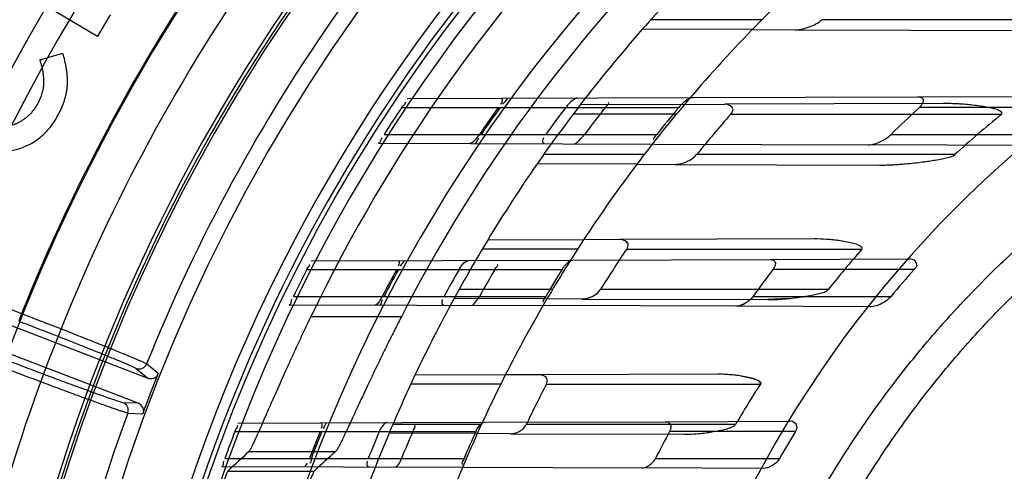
# Model space of a CAD drawing. Header units: millimetres. Extents: x 0 to 297, y 0 to 210.
# Tile 83 of 256: x 144.408 to 144.663, y 93.339 to 93.456. Entities that reach past the tile are written whole.
import ezdxf

# ---------------------------------------------------------------- set-up
doc = ezdxf.new("R2010")
doc.units = ezdxf.units.MM
doc.header["$LTSCALE"] = 16.335
doc.layers.get('0').update_dxf_attribs({"linetype": 'CONTINUOUS'})
for name, color, linetype in [('01_GLOBAL', 7, 'CONTINUOUS'), ('INTFCLR_144815', 7, 'CONTINUOUS'), ('INTFCLR_72935', 7, 'CONTINUOUS')]:
    doc.layers.add(name, color=color, linetype=linetype)

msp = doc.modelspace()

# ---------------------------------------------------------------- linework, layer by layer
at = {"color": 7, "linetype": 'Continuous'}
msp.add_circle((145.8748034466, 92.1344639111), 2.66, dxfattribs=at)
at = {"color": 9, "linetype": 'Continuous'}
msp.add_arc((145.8748034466, 92.1344639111), 2.6259090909, 92.9674534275, 177.0325465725, dxfattribs=at)
at = {"layer": '01_GLOBAL', "color": 7, "linetype": 'Continuous'}
msp.add_circle((145.8748034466, 92.1344639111), 2.695, dxfattribs=at)
at = {"layer": 'INTFCLR_144815', "color": 6, "linetype": 'Continuous'}
for p, q in [((144.4050371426, 93.4654651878), (144.4282304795, 93.4516346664)), ((144.4315228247, 93.4571508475), (144.4282304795, 93.4516346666)), ((144.413313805, 93.4454863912), (144.4192707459, 93.4472160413)), ((144.3519106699, 93.397295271), (144.4413618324, 93.3629581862)), ((144.4388532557, 93.3564231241), (144.3493926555, 93.3907638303)), ((144.443723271, 93.36356707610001), (144.4440008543, 93.3641932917)), ((144.4402007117, 93.3543905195), (144.4399879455, 93.3537394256))]:
    msp.add_line(p, q, dxfattribs=at)
at = {"layer": 'INTFCLR_144815', "color": 9, "linetype": 'Continuous'}
for p, q in [((144.3875159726, 93.3878013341), (144.4085945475, 93.37971002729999)), ((144.4085945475, 93.37971002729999), (144.4078420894, 93.377749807)), ((144.507040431, 93.3788733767), (144.4835950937, 93.3788733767)), ((144.4383155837, 93.36546919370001), (144.4413618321, 93.3629581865)), ((144.4440008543, 93.3641932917), (144.4410142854, 93.36664835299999)), ((144.4388532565, 93.35642312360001), (144.434909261, 93.3565954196)), ((144.4361257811, 93.3539133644), (144.4399879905, 93.3537394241)), ((144.4675250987, 93.3439213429), (144.490015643, 93.3439213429)), ((144.4620920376, 93.3388440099), (144.484446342, 93.3388440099))]:
    msp.add_line(p, q, dxfattribs=at)
at = {"layer": 'INTFCLR_144815', "color": 6, "linetype": 'Continuous'}
for radius in [0.4466793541, 0.4256665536]:
    msp.add_circle((144.8596077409, 93.1986596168), radius, dxfattribs=at)
for centre, radius, start, end in [((144.8596077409, 93.1986596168), 0.6157754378, 313.9937911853, 154.5150993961), ((144.8596077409, 93.1986596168), 0.5947754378, 312.9543589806, 154.5144414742), ((144.8596077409, 93.1986596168), 0.5903864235, 71.6563998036, 156.0440844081), ((144.8596077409, 93.1986596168), 0.5808960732, 70.9981667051, 162.0018332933), ((144.8596077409, 93.1986596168), 0.5751005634, 108.7136429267, 257.7559644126), ((144.8596077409, 93.1986596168), 0.4627266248, 45.0000000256, 314.9999999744), ((144.8596077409, 93.1986596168), 0.4618985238, 44.999999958, 315.000000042), ((144.8596077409, 93.1986596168), 0.461229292, 44.99999997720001, 315.0000000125), ((144.8596077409, 93.1986596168), 0.4169682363, 115.6072723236, 154.3927276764), ((144.8596077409, 93.1986596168), 0.3959554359, 117.0737153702, 152.9262846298), ((144.8596077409, 93.1986596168), 0.427, 126.3221328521, 169.3673701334), ((144.8599207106, 93.19801182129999), 0.54782, 144.5520789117, 158.3604875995), ((144.4390649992, 93.3674315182), 0.002100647, 249.0980467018, 338.1112070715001), ((144.8596077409, 93.1986596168), 0.4473594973, 158.2829108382, 159.7170891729), ((144.4341531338, 93.35463567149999), 0.002100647, 339.8892237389, 68.90195353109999)]:
    msp.add_arc(centre, radius, start, end, dxfattribs=at)
at = {"layer": 'INTFCLR_144815', "color": 9, "linetype": 'Continuous'}
for centre, radius, start, end in [((144.8596077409, 93.1986596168), 0.6114469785, 71.617857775, 156.0236179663), ((144.8596077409, 93.1986596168), 0.6044472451, 71.6178577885, 156.0236179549), ((144.8596077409, 93.1986596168), 0.5785048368, 70.768222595, 162.2317774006), ((144.8596077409, 93.1986596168), 0.5712784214, 125.9035433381, 247.5002459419), ((144.8596076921, 93.1986596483), 0.5153551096, 125.9035433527, 247.5002459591), ((144.859607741, 93.1986596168), 0.5715914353, 137.7076787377, 162.2317774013), ((144.8596077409, 93.1986596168), 0.4856448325, 128.484146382, 209.9999999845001), ((144.8596077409, 93.1986596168), 0.4297215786, 128.4841463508, 246.0405071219), ((144.8596077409, 93.1986596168), 0.4750435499, 138.4596802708, 165.5403197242), ((144.8599207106, 93.19801182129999), 0.544055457, 144.6884762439, 158.2234804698), ((144.8599207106, 93.19801182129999), 0.5091034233, 144.7941622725, 158.1121101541), ((144.8596077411, 93.1986596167), 0.4859960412, 144.8720266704, 158.1279733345), ((144.8596077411, 93.1986596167), 0.4510440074, 144.86643825, 158.1335617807), ((144.859607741, 93.1986596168), 0.485996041, 159.8720266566, 203.1279733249), ((144.8596077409, 93.1986596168), 0.4510440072, 159.8664381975, 203.1335617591)]:
    msp.add_arc(centre, radius, start, end, dxfattribs=at)
at = {"layer": 'INTFCLR_144815', "color": 6, "linetype": 'Continuous'}
for centre, major_axis, ratio, start_param, end_param in [((144.8596077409, 92.58157287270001), (0, 0.9261006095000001), 0.7456587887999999, 0.6038052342, 0.6133947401), ((144.8596077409, 92.6067549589), (0, 0.8883082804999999), 0.7456587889, 0.5919499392, 0.6021168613)]:
    msp.add_ellipse(centre, major_axis=major_axis, ratio=ratio, start_param=start_param, end_param=end_param, dxfattribs=at)
for points, knots in [([(144.4182289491, 93.4314622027), (144.4183853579, 93.43177025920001), (144.4186938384, 93.43237783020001), (144.4191026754, 93.43330249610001), (144.4194528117, 93.4342229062), (144.4197657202, 93.43513403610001), (144.4200181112, 93.43604189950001), (144.4202203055, 93.43694448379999), (144.420365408, 93.43784132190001), (144.4204693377, 93.4387390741), (144.4205173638, 93.4396580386), (144.4205003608, 93.4406124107), (144.4204326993, 93.4416108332), (144.4203117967, 93.4426492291), (144.4201369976, 93.44373240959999), (144.4199010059, 93.4448565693), (144.419615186, 93.446026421), (144.4193871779, 93.446813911), (144.419270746, 93.4472160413)], [0, 0, 0, 0, 0.0637019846, 0.1256376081, 0.1863199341, 0.2452540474, 0.3032195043, 0.3599880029, 0.4157305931, 0.4706724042, 0.5265734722, 0.5852798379, 0.6465810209, 0.7110429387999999, 0.7779886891, 0.8488342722, 0.9228075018, 1, 1, 1, 1]), ([(144.4133138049, 93.4454863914), (144.4134016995, 93.4451862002), (144.4135730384, 93.44460101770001), (144.4138057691, 93.4437392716), (144.4139812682, 93.4429085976), (144.4141347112, 93.44211735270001), (144.4142296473, 93.4413606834), (144.4143042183, 93.44064399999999), (144.4143194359, 93.43996137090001), (144.4143079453, 93.439100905), (144.4141725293, 93.4380492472), (144.4138966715, 93.43680270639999), (144.4134644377, 93.43556267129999), (144.4130771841, 93.4347665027), (144.4128797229, 93.434360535)], [0, 0, 0, 0, 0.08180034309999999, 0.1594588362, 0.2333335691, 0.3037802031, 0.3701372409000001, 0.4326959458, 0.4920982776, 0.5485763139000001, 0.6576061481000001, 0.7686073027, 0.8820124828, 1, 1, 1, 1]), ([(144.4128797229, 93.434360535), (144.4126193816, 93.43390139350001), (144.4121068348, 93.4329974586), (144.4111534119, 93.4317825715), (144.410076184, 93.4307140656), (144.4090710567, 93.4299581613), (144.4082218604, 93.4294347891), (144.4075681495, 93.4290911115), (144.406901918, 93.4287959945), (144.4062194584, 93.4285579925), (144.4055264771, 93.428360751), (144.4048208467, 93.4282163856), (144.4041007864, 93.4281127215), (144.4031235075, 93.4280528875), (144.4018831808, 93.42810407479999), (144.4003965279, 93.42836778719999), (144.3993057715, 93.428713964), (144.3987143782, 93.428959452), (144.3985981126, 93.42900950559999)], [0, 0, 0, 0, 0.0938605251, 0.1847879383, 0.2739026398, 0.3633094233, 0.4079653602, 0.4513963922, 0.4946934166, 0.5375602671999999, 0.5799666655, 0.6228701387, 0.6656893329, 0.7093709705, 0.7970267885, 0.8859633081, 0.9774572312, 1, 1, 1, 1]), ([(144.3958092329, 93.42334137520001), (144.3959491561, 93.4232776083), (144.3966386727, 93.4229713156), (144.3978966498, 93.4225037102), (144.3995950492, 93.4220566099), (144.4012898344, 93.4217751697), (144.4029778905, 93.4216839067), (144.4046635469, 93.4217623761), (144.4063415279, 93.4220265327), (144.4080017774, 93.422459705), (144.4096083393, 93.42305690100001), (144.4111366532, 93.4238077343), (144.4125646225, 93.42471578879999), (144.4139001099, 93.4257677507), (144.415134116, 93.42697286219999), (144.4162733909, 93.42832396), (144.4173213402, 93.4298235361), (144.4179224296, 93.4309087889), (144.4182289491, 93.4314622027)], [0, 0, 0, 0, 0.0174242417, 0.08549509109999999, 0.1517474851, 0.2161399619, 0.2797947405, 0.3429196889, 0.4069838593, 0.4718884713, 0.5370073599, 0.6008482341, 0.6644500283, 0.728379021, 0.7931222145, 0.8595165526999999, 0.92836187, 1, 1, 1, 1]), ([(144.4085945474, 93.37971002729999), (144.4095194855, 93.3793540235), (144.4113695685, 93.3786402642), (144.4141342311, 93.37756921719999), (144.4168702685, 93.3765048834), (144.4195378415, 93.3754627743), (144.4221078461, 93.37445380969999), (144.4245634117, 93.3734848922), (144.4268998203, 93.37255817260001), (144.4291050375, 93.3716784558), (144.4311557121, 93.3708549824), (144.4330371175, 93.3700934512), (144.4347390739, 93.36939850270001), (144.4362557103, 93.36877223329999), (144.4375747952, 93.36822112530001), (144.4386826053, 93.3677466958), (144.4395777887, 93.3673613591), (144.4403268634, 93.3670036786), (144.4408086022, 93.36681148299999), (144.4410142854, 93.36664835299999)], [0, 0, 0, 0, 0.085049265, 0.17016907, 0.2544288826, 0.3369797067, 0.4159327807, 0.4913591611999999, 0.5635131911, 0.6316257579, 0.6951004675, 0.7531483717, 0.8058019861, 0.8528569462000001, 0.8939622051, 0.9284633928, 0.9563192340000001, 0.9774719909, 1, 1, 1, 1]), ([(144.4675250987, 93.3439213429), (144.4677327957, 93.34411346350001), (144.4679734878, 93.34461050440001), (144.4683785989, 93.3453611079), (144.4687953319, 93.3462361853), (144.4692934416, 93.3473027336), (144.4698669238, 93.34856958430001), (144.4705162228, 93.35002523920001), (144.471233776, 93.351650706), (144.4720203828, 93.353441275), (144.4728845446, 93.3554109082), (144.4738209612, 93.357540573), (144.4748316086, 93.3598271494), (144.4759074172, 93.3622447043), (144.4770559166, 93.3648044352), (144.4782694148, 93.3674816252), (144.4795425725, 93.37025846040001), (144.4808582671, 93.3730946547), (144.4822124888, 93.37597477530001), (144.4831285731, 93.3778999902), (144.4835950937, 93.3788733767)], [0, 0, 0, 0, 0.0220565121, 0.0416851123, 0.06700290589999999, 0.09741728, 0.13352119, 0.1753857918, 0.2216826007, 0.2720342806, 0.3278515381, 0.3893596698, 0.4533993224, 0.5227438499, 0.5956453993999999, 0.6721162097, 0.7518909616, 0.8337900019, 0.9158514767, 1, 1, 1, 1]), ([(144.507040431, 93.3788733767), (144.5065118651, 93.37783929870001), (144.5054664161, 93.37577864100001), (144.5039336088, 93.3727122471), (144.5024508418, 93.36970288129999), (144.5010334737, 93.36678703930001), (144.4996852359, 93.36397832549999), (144.4984175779, 93.3613080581), (144.497230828, 93.3587845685), (144.4961314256, 93.35643012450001), (144.4951196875, 93.3542532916), (144.4941977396, 93.3522668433), (144.4933665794, 93.3504804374), (144.4926245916, 93.3488980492), (144.4919740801, 93.3475279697), (144.4914107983, 93.3463748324), (144.4909442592, 93.345436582), (144.4904989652, 93.3446441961), (144.490237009, 93.34412095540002), (144.490015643, 93.3439213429)], [0, 0, 0, 0, 0.0895851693, 0.1782446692, 0.2644460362, 0.3483747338, 0.4283368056, 0.5047777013, 0.5763909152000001, 0.6434496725, 0.7052237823, 0.7615617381, 0.8123844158, 0.8572091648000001, 0.8963887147, 0.9293516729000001, 0.9562827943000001, 0.9770066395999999, 1, 1, 1, 1]), ([(144.4361257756, 93.3539133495), (144.4358516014, 93.35393038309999), (144.435337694, 93.3541222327), (144.4344956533, 93.35437199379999), (144.4335226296, 93.3547032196), (144.4323367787, 93.3551086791), (144.4309479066, 93.3555969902), (144.4293626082, 93.3561614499), (144.4275908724, 93.3567999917), (144.4256517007, 93.3575054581), (144.4235618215, 93.35827210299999), (144.4213342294, 93.3590947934), (144.4189784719, 93.3599699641), (144.4165132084, 93.3608907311), (144.4139651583, 93.3618473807), (144.4113552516, 93.3628320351), (144.4087025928, 93.36383699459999), (144.4060093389, 93.36486145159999), (144.4042037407, 93.3655511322), (144.4032932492, 93.36589967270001)], [0, 0, 0, 0, 0.023573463, 0.046176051, 0.07570244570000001, 0.1116427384, 0.1537714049, 0.2020217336, 0.2560558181, 0.3153827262, 0.37910088, 0.4470834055, 0.5191622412, 0.5947582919, 0.6729127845, 0.7527245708, 0.8341351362, 0.9163375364, 1, 1, 1, 1]), ([(144.4413618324, 93.3629581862), (144.4416645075, 93.3628419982), (144.4425373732, 93.3627152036), (144.4433844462, 93.3631636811), (144.4437232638, 93.36356708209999)], [0, 0, 0, 0, 0.380965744, 1, 1, 1, 1]), ([(144.4402007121, 93.35439051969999), (144.4402118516, 93.35471388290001), (144.4400466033, 93.35558041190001), (144.4393456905, 93.3562340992), (144.4388532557, 93.3564231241)], [0, 0, 0, 0, 0.3801954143, 1, 1, 1, 1]), ([(144.4620920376, 93.3388440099), (144.4619101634, 93.3386723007), (144.4617197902, 93.3380645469), (144.4612596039, 93.33708761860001), (144.46085973, 93.33601224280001), (144.4604685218, 93.33498176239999), (144.4601435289, 93.33409684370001), (144.4598201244, 93.3331953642), (144.4595119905, 93.33231781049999), (144.4592058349, 93.3314346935), (144.4588807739, 93.33047725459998), (144.4585343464, 93.32943690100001), (144.4582982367, 93.3287144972), (144.458183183, 93.3283583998)], [0, 0, 0, 0, 0.0669943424, 0.1616307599, 0.293674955, 0.3724034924, 0.4571968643, 0.5460884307, 0.6289480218, 0.7063060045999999, 0.7964374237, 0.8997666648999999, 1, 1, 1, 1]), ([(144.484446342, 93.3388440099), (144.4842561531, 93.338668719), (144.4840483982, 93.3380412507), (144.483668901, 93.3372775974), (144.4833348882, 93.33645601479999), (144.483023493, 93.335693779), (144.4826854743, 93.3348363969), (144.4823219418, 93.3338947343), (144.4819390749, 93.332879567), (144.4815416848, 93.33180273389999), (144.4811362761, 93.3306799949), (144.4807288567, 93.3295270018), (144.4804600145, 93.3287494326), (144.4803262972, 93.3283583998)], [0, 0, 0, 0, 0.0688129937, 0.1667265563, 0.2306250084, 0.3039041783, 0.3860176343, 0.4757390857, 0.572474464, 0.6746619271, 0.7811147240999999, 0.8900515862, 1, 1, 1, 1])]:
    msp.add_open_spline(points, degree=3, knots=knots, dxfattribs=at)
at = {"layer": 'INTFCLR_144815', "color": 9, "linetype": 'Continuous'}
for points, knots in [([(144.4078420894, 93.377749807), (144.4087044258, 93.37741878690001), (144.4104229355, 93.3767576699), (144.4129847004, 93.3757677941), (144.4155094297, 93.3747878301), (144.4179782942, 93.373825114), (144.4203728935, 93.3728868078), (144.4226761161, 93.371979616), (144.4248720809, 93.3711098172), (144.4269456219, 93.37028340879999), (144.428881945, 93.36950633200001), (144.4306670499, 93.36878414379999), (144.4322881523, 93.3681222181), (144.4337337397, 93.36752481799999), (144.4349945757, 93.366997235), (144.4360592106, 93.3665401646), (144.4369269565, 93.3661659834), (144.4376521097, 93.36581670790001), (144.4381205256, 93.36563000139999), (144.4383155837, 93.36546919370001)], [0, 0, 0, 0, 0.0843226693, 0.1680898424, 0.2507128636, 0.3315559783, 0.4099994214, 0.48549681, 0.55753727, 0.6256198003, 0.6892684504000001, 0.7480054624, 0.8014118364, 0.8491164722, 0.8908026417, 0.9261630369, 0.9549373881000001, 0.9769222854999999, 1, 1, 1, 1]), ([(144.434909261, 93.3565954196), (144.4346561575, 93.3566064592), (144.4341821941, 93.356781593), (144.4334083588, 93.3570076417), (144.4325123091, 93.35731052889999), (144.4314147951, 93.3576834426), (144.4301243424, 93.35813521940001), (144.42864972, 93.35865878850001), (144.4270013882, 93.35925188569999), (144.4251909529, 93.3599099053), (144.4232316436, 93.360628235), (144.4211375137, 93.3614016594), (144.4189232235, 93.3622248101), (144.4166038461, 93.3630920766), (144.4141958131, 93.3639973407), (144.4117172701, 93.36493377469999), (144.4091872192, 93.36589418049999), (144.4066241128, 93.3668715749), (144.4049069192, 93.3675293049), (144.4040457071, 93.36785989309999)], [0, 0, 0, 0, 0.0231275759, 0.0451535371, 0.0739556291, 0.1093267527, 0.1510233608, 0.198750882, 0.2521830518, 0.3109402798, 0.3746024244, 0.4426883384, 0.5147332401, 0.5902585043, 0.6687402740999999, 0.7495811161, 0.8321331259, 0.9157872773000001, 1, 1, 1, 1])]:
    msp.add_open_spline(points, degree=3, knots=knots, dxfattribs=at)
at = {"layer": 'INTFCLR_72935', "color": 9, "linetype": 'Continuous'}
for p, q in [((144.6005507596, 93.4559096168), (144.5717099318, 93.4559096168)), ((144.6976929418, 93.4559096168), (144.616072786, 93.4559096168)), ((144.5980073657, 93.45332277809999), (144.5695065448, 93.4534222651)), ((144.6090843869, 93.4532841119), (144.6705863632, 93.4530694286)), ((144.5086098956, 93.4354343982), (144.582616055, 93.4356927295)), ((144.6408286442, 93.4358959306), (144.685113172, 93.4360505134)), ((144.5071230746, 93.4331596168), (144.5789454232, 93.4331596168)), ((144.5804420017, 93.4339351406), (144.5534174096, 93.4338408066)), ((144.6475024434, 93.4341692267), (144.5908627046, 93.4339715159)), ((144.6857743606, 93.4331596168), (144.6413268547, 93.4331596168)), ((144.5783329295, 93.4314096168), (144.551565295, 93.4314096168)), ((144.5924326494, 93.4314096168), (144.6626956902, 93.4314096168)), ((144.502564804, 93.4261596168), (144.5732536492, 93.4261596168)), ((144.6340092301, 93.4261596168), (144.6766605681, 93.4261596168)), ((144.5011058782, 93.4239110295), (144.5727567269, 93.4236609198)), ((144.669007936, 93.4233249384), (144.6280766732, 93.423467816)), ((144.5699648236, 93.4209096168), (144.5439059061, 93.4209096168)), ((144.6504827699, 93.4209096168), (144.5835905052, 93.4209096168)), ((144.5680768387, 93.4184272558), (144.5422353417, 93.41851746)), ((144.5779821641, 93.4183926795), (144.6310204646, 93.4182075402)), ((144.5542974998, 93.3988438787), (144.5294203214, 93.39875704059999)), ((144.6140550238, 93.3990524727), (144.5637892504, 93.39887701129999)), ((144.5527152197, 93.3964096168), (144.5280091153, 93.3964096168)), ((144.565451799, 93.3964096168), (144.6264432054, 93.3964096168)), ((144.4836309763, 93.393347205), (144.5515274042, 93.3935842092)), ((144.602546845, 93.39376230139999), (144.638953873, 93.39388938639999)), ((144.4825392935, 93.3911596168), (144.5486899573, 93.3911596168)), ((144.6399703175, 93.3911596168), (144.6033776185, 93.3911596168)), ((144.5461982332, 93.3859096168), (144.5219686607, 93.3859096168)), ((144.6176807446, 93.3859096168), (144.5586262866, 93.3859096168)), ((144.4790466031, 93.3841596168), (144.5444713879, 93.3841596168)), ((144.544776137, 93.38350859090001), (144.5206940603, 93.3835926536)), ((144.5539310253, 93.3834766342), (144.6020070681, 93.38330881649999)), ((144.5982463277, 93.3841596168), (144.6340015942, 93.3841596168)), ((144.4779651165, 93.3819918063), (144.5443565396, 93.3817600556)), ((144.628556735, 93.3814661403), (144.5937455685, 93.3815876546)), ((144.5339919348, 93.36377299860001), (144.5105701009, 93.36369124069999)), ((144.5891870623, 93.3639656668), (144.5428698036, 93.36380398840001)), ((144.5328042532, 93.3614096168), (144.5095004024, 93.3614096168)), ((144.5446395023, 93.3614096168), (144.6001102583, 93.3614096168)), ((144.4646792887, 93.3512810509), (144.5286279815, 93.35150427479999)), ((144.5277824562, 93.35090961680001), (144.5048082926, 93.35090961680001)), ((144.5936549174, 93.35090961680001), (144.5394085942, 93.35090961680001)), ((144.5754706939, 93.3516677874), (144.6079002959, 93.35178098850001)), ((144.4638963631, 93.34915961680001), (144.5263665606, 93.34915961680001)), ((144.5267196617, 93.3485716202), (144.5038477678, 93.3486514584)), ((144.5353685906, 93.34854142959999), (144.5802588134, 93.3483847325)), ((144.6091959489, 93.34915961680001), (144.5765677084, 93.34915961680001)), ((144.4605215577, 93.3400526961), (144.5234839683, 93.3398329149)), ((144.4613043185, 93.3421596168), (144.5232982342, 93.3421596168)), ((144.572943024, 93.3421596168), (144.605104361, 93.3421596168)), ((144.6008625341, 93.3395628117), (144.5693309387, 93.33967287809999))]:
    msp.add_line(p, q, dxfattribs=at)
at = {"layer": 'INTFCLR_72935', "color": 6, "linetype": 'Continuous'}
for p, q in [((144.5980073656, 93.45332277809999), (144.6090843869, 93.4532841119)), ((144.5085794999, 93.43543429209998), (144.5086098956, 93.4354343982)), ((144.582616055, 93.4356927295), (144.6408286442, 93.4358959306)), ((144.5804420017, 93.4339351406), (144.5908627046, 93.4339715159)), ((144.5727567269, 93.4236609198), (144.6280766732, 93.423467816)), ((144.5680768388, 93.4184272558), (144.5779821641, 93.4183926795)), ((144.5637892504, 93.39887701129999), (144.5542974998, 93.3988438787)), ((144.5515274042, 93.3935842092), (144.602546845, 93.39376230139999)), ((144.5539310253, 93.3834766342), (144.5447761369, 93.38350859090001)), ((144.5937455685, 93.3815876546), (144.5443565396, 93.3817600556)), ((144.5428698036, 93.36380398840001), (144.5339919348, 93.36377299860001)), ((144.5286279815, 93.35150427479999), (144.5754706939, 93.3516677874)), ((144.5353685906, 93.34854142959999), (144.5267196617, 93.3485716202)), ((144.5234839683, 93.3398329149), (144.5693309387, 93.33967287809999))]:
    msp.add_line(p, q, dxfattribs=at)
at = {"layer": 'INTFCLR_72935', "color": 7, "linetype": 'Continuous'}
for p, q in [((144.5219968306, 93.3911596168), (144.5226048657, 93.39206452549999)), ((144.5982463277, 93.3841596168), (144.5971508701, 93.38301431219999)), ((144.6072794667, 93.3835875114), (144.6020070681, 93.38330881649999)), ((144.5960654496, 93.3822824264), (144.5946699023, 93.3817147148))]:
    msp.add_line(p, q, dxfattribs=at)
msp.add_lwpolyline([(144.5539310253, 93.3834766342), (144.5540539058, 93.3834781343), (144.5541800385, 93.3834835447), (144.5543094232, 93.38349295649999), (144.5544419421, 93.3835064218), (144.5545777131, 93.3835240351), (144.5547170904, 93.38354601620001), (144.5548601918, 93.38357256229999), (144.5550068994, 93.3836037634), (144.5551572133, 93.38363974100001)], dxfattribs=at)
at = {"layer": 'INTFCLR_72935', "color": 6, "linetype": 'Continuous'}
for centre, radius, start, end in [((144.8596077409, 93.1986596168), 0.4224162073, 90, 270.0000000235), ((144.8596077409, 93.1986596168), 0.4014439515, 90, 270.0000000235), ((144.8596077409, 93.1986596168), 0.3860864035, 135.5673519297, 138.7108679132), ((144.8596077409, 93.1986596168), 0.3650864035, 132.8288179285, 135.7698571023), ((144.8595748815, 93.1986653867), 0.4233318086, 146.3632709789, 147.4938671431), ((144.859141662, 93.19866643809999), 0.4023445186, 144.3510878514, 145.568617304), ((144.8595739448, 93.19866627), 0.4023265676, 144.3492248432, 145.5668357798), ((144.8596077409, 93.1986596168), 0.3860864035, 142.4725577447, 145.2879487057), ((144.8601840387, 93.1986670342), 0.3891322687, 142.9433906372, 144.224199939), ((144.8591406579, 93.1986675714), 0.3801814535, 141.9179137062, 143.2462138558), ((144.8596077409, 93.1986596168), 0.3650864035, 139.8764540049, 142.9895536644), ((144.8601828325, 93.1986684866), 0.3661701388, 140.179208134, 141.5909425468), ((144.8586276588, 93.19867397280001), 0.3196922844, 132.8216603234, 134.636638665), ((144.8581263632, 93.1986935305), 0.3531995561, 138.7854969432, 141.0124388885), ((144.8501721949, 93.2009966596), 0.2970481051, 129.1336756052, 132.2406565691), ((144.8596077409, 93.1986596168), 0.3860864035, 148.7836486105, 151.3802865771), ((144.8596077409, 93.1986596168), 0.3650864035, 146.7481499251, 149.581270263), ((144.8581362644, 93.19868197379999), 0.3532144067, 145.9583812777, 147.989952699), ((144.8513832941, 93.1997864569), 0.2987619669, 138.8428562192, 141.4658165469), ((144.8595758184, 93.1986637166), 0.4233334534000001, 152.9534276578, 154.0122375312), ((144.859142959, 93.19866426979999), 0.4023467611, 151.4169919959, 152.5461806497), ((144.8595751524, 93.1986641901), 0.4023286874, 151.4155767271, 152.5448306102), ((144.8601853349, 93.1986646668), 0.3891346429, 150.3517171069, 151.5308322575), ((144.8591421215, 93.19866492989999), 0.3801841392, 149.5810094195, 150.7968608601), ((144.8601843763, 93.1986654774), 0.3661731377, 148.2851874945, 149.5640429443), ((144.8586301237, 93.1986682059), 0.3196979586, 142.9792673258, 144.5348049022), ((144.8586280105, 93.19867103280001), 0.2913126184, 138.6419146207, 140.4513055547), ((144.8596077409, 93.1986596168), 0.3860864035, 154.6943264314, 157.139241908), ((144.8596077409, 93.1986596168), 0.3650864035, 153.1113287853, 155.7561731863), ((144.8581445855, 93.1986741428), 0.3532255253, 152.566895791, 154.4698103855), ((144.8521954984, 93.19919471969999), 0.2997676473, 147.2390332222, 149.5950478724), ((144.8595767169, 93.1986624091), 0.4233347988, 159.1756644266, 160.1859514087), ((144.8591439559, 93.1986627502), 0.4023483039, 158.0346236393, 159.1054969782), ((144.8595761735, 93.1986626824), 0.4023302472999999, 158.0335761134, 159.1045049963), ((144.8601865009, 93.1986629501), 0.3891364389, 157.2478700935, 158.3610402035), ((144.8591431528, 93.198663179), 0.3801858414, 156.6810239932, 157.8249472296), ((144.8601856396, 93.1986634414), 0.3661751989, 155.7326455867, 156.9285663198), ((144.8586318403, 93.1986649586), 0.3197011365, 151.9179532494, 153.3307160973), ((144.8586302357, 93.1986663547), 0.2913171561, 148.8958099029, 150.4905468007)]:
    msp.add_arc(centre, radius, start, end, dxfattribs=at)
at = {"layer": 'INTFCLR_72935', "color": 9, "linetype": 'Continuous'}
for radius, start, end in [(0.2950857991, 90.00000000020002, 157.5066823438), (0.3860864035, 138.7108679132, 142.4725577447), (0.3650864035, 135.7698571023, 139.8764540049), (0.3860864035, 145.2879487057, 148.7836486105), (0.3650864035, 142.9895536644, 146.7481499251), (0.3860864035, 151.3802865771, 154.6943264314), (0.3650864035, 149.581270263, 153.1113287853), (0.3860864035, 157.139241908, 160.3263098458), (0.3650864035, 155.7561731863, 159.1304001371)]:
    msp.add_arc((144.8596077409, 93.1986596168), radius, start, end, dxfattribs=at)
at = {"layer": 'INTFCLR_72935', "color": 7, "linetype": 'Continuous'}
msp.add_arc((144.6476505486, 93.3707231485), 0.063446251, 86.503523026, 90.133748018, dxfattribs=at)
at = {"layer": 'INTFCLR_72935', "color": 6, "linetype": 'Continuous'}
for points, knots in [([(144.5930666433, 93.2823867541), (144.5938884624, 93.2848939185), (144.5956060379, 93.2898843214), (144.5984016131, 93.2972905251), (144.6014140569, 93.30461115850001), (144.6046407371, 93.31183980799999), (144.6080788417, 93.3189701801), (144.6117254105, 93.325996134), (144.6155772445, 93.332911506), (144.6196310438, 93.33971037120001), (144.6238832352, 93.3463867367), (144.6283301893, 93.3529349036), (144.6329679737, 93.3593490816), (144.637792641, 93.3656238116), (144.642799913, 93.37175352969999), (144.6479855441, 93.3777330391), (144.6533449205, 93.3835570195), (144.6588735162, 93.3892205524), (144.664566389, 93.3947185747), (144.6704187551, 93.4000464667), (144.67642536, 93.40519944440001), (144.6825811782, 93.4101731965), (144.6888806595, 93.41496323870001), (144.6953185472, 93.4195655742), (144.7018890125, 93.4239760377), (144.7085865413, 93.4281909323), (144.7154050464, 93.432206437), (144.7223388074, 93.4360191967), (144.729381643, 93.4396258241), (144.7365275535, 93.4430232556), (144.7437702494, 93.44620851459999), (144.7511035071, 93.4491788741), (144.7585209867, 93.45193177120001), (144.7660162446, 93.4544648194), (144.773582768, 93.4567758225), (144.7812139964, 93.45886278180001), (144.7889033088, 93.460723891), (144.796644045, 93.4623575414), (144.8044294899, 93.4637623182), (144.8122528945, 93.4649370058), (144.820107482, 93.4658805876), (144.8279864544, 93.4665922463), (144.8358829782, 93.46707136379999), (144.8437902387, 93.4673175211), (144.85170128, 93.467330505), (144.856973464, 93.46718369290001), (144.8596077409, 93.4670714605)], [0, 0, 0, 0, 0.0227356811, 0.0454710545, 0.0682062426, 0.09094098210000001, 0.1136756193, 0.1364096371, 0.1591436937, 0.1818769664, 0.2046103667, 0.2273428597, 0.2500755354, 0.2728072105, 0.2955391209, 0.3182699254, 0.3410011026, 0.3637310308, 0.3864614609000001, 0.4091905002, 0.4319201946, 0.4546483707, 0.4773773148, 0.5001046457, 0.5228327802, 0.5455591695, 0.5682859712, 0.5910108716, 0.6137361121, 0.6364602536, 0.6591836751, 0.681906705, 0.7046293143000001, 0.7273515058, 0.750073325, 0.77279473, 0.7955158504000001, 0.8182366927, 0.8409573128, 0.8636777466, 0.886398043, 0.9091183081, 0.9318386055, 0.9545589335, 0.9772794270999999, 1, 1, 1, 1]), ([(144.8596077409, 92.93784735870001), (144.854407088, 92.9376339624), (144.8439902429, 92.9375192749), (144.828386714, 92.93828107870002), (144.8128285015, 92.9399799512), (144.7973228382, 92.9426222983), (144.781960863, 92.9462081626), (144.7670751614, 92.95064833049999), (144.7525170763, 92.9559426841), (144.7382922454, 92.9620864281), (144.724230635, 92.9691947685), (144.710626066, 92.97713779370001), (144.6975336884, 92.98588166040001), (144.6849968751, 92.9953943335), (144.673061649, 93.00564045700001), (144.6617667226, 93.0165851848), (144.6511557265, 93.0281842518), (144.6412646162, 93.0403978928), (144.6321346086, 93.0531717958), (144.6237919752, 93.0664646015), (144.616263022, 93.0802335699), (144.6095763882, 93.094425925), (144.6037584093, 93.10898142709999), (144.5988258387, 93.12385248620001), (144.5947929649, 93.1389932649), (144.5916739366, 93.1543517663), (144.5894810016, 93.16986959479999), (144.5882225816, 93.18548403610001), (144.5879021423, 93.20112971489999), (144.5885180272, 93.2167513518), (144.5900653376, 93.2322974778), (144.5925382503, 93.2477216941), (144.5959280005, 93.2629705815), (144.6002229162, 93.2779905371), (144.60540645, 93.2927235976), (144.6114576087, 93.3071119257), (144.6183513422, 93.3211019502), (144.6260640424, 93.3346504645), (144.6345645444, 93.3477047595), (144.6438211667, 93.3602195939), (144.653798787, 93.37215229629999), (144.664470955, 93.38347201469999), (144.6757913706, 93.3941288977), (144.6877258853, 93.4040932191), (144.7002256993, 93.4133253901), (144.7132490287, 93.4217941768), (144.7267436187, 93.4294681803), (144.7406478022, 93.43631589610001), (144.7546275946, 93.4421975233), (144.7682413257, 93.4470248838), (144.7808833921, 93.45076107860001), (144.7923287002, 93.4535543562), (144.8025232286, 93.4555915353), (144.812205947, 93.4571522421), (144.8222144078, 93.4583910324), (144.8333420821, 93.45931432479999), (144.8459498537, 93.4597887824), (144.8548566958, 93.4596668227), (144.8596077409, 93.4594718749)], [0, 0, 0, 0, 0.0185657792, 0.0371317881, 0.0556907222, 0.0743562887, 0.09320238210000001, 0.1119235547, 0.1297297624, 0.1484268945, 0.1671582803, 0.1858963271, 0.2045840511, 0.2232805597, 0.2419956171, 0.2606571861, 0.279345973, 0.2980347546, 0.3166822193, 0.3353169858, 0.3539795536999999, 0.37262367, 0.3912431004, 0.4098577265, 0.4284753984, 0.447098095, 0.4657246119, 0.4843422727, 0.5029402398, 0.5215093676, 0.5400730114, 0.5586323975, 0.5771953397, 0.5957586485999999, 0.6143210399, 0.632871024, 0.6514010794, 0.6699183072, 0.6884459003, 0.706933, 0.7254083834, 0.7438943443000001, 0.7623915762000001, 0.7808313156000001, 0.7993174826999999, 0.8177867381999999, 0.836209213, 0.8546573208, 0.8730372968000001, 0.8902751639, 0.9061519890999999, 0.920037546, 0.9322836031, 0.9432240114, 0.9550134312, 0.9682465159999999, 0.9830392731, 1, 1, 1, 1]), ([(144.6090843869, 93.4532841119), (144.6097871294, 93.4532816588), (144.6112334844, 93.4535029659), (144.6131901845, 93.45413609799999), (144.6148332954, 93.4549486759), (144.6157232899, 93.4555807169), (144.616072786, 93.4559096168)], [0, 0, 0, 0, 0.2777089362, 0.57219334, 0.8103471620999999, 1, 1, 1, 1]), ([(144.5528240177, 93.4355887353), (144.5523473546, 93.4355870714), (144.5511148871, 93.4347926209), (144.5501700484, 93.4338606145), (144.5496407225, 93.4331596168)], [0, 0, 0, 0, 0.3517663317, 1, 1, 1, 1]), ([(144.582616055, 93.4356927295), (144.5820425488, 93.4356907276), (144.5810779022, 93.4351121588), (144.57990341, 93.4342033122), (144.5792471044, 93.4335214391), (144.5789454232, 93.4331596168)], [0, 0, 0, 0, 0.3798405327, 0.6879921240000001, 1, 1, 1, 1]), ([(144.6408286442, 93.4358959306), (144.6413079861, 93.43589760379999), (144.6430652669, 93.4356438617), (144.6419356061, 93.43372375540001), (144.6413268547, 93.4331596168)], [0, 0, 0, 0, 0.3661068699, 1, 1, 1, 1]), ([(144.5924326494, 93.4314096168), (144.5927340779, 93.43175375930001), (144.5936578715, 93.43311220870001), (144.5917091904, 93.4339744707), (144.5908627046, 93.4339715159)], [0, 0, 0, 0, 0.350838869, 1, 1, 1, 1]), ([(144.5272863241, 93.4261596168), (144.5269728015, 93.4257022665), (144.5262568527, 93.4248954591), (144.5253892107, 93.4238262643), (144.5247956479, 93.42382833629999)], [0, 0, 0, 0, 0.4829841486, 1, 1, 1, 1]), ([(144.5517134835, 93.4237343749), (144.5523194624, 93.42373225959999), (144.5533238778, 93.42478939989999), (144.5541471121, 93.4256417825), (144.5545338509, 93.4261596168)], [0, 0, 0, 0, 0.4838977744, 1, 1, 1, 1]), ([(144.6280766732, 93.423467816), (144.6286253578, 93.4234659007), (144.6297170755, 93.4236769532), (144.6312546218, 93.42426500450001), (144.6327132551, 93.42507378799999), (144.633605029, 93.42576051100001), (144.6340092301, 93.4261596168)], [0, 0, 0, 0, 0.2480974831, 0.494923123, 0.7431543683, 1, 1, 1, 1]), ([(144.5779821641, 93.4183926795), (144.5785210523, 93.4183907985), (144.5795732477, 93.4185582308), (144.581028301, 93.4190656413), (144.5824069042, 93.41980076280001), (144.5832362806, 93.42047199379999), (144.5835905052, 93.4209096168)], [0, 0, 0, 0, 0.2567819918, 0.5014538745, 0.7317219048, 1, 1, 1, 1]), ([(144.565451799, 93.3964096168), (144.5657104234, 93.3967924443), (144.5662656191, 93.3982081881), (144.5645604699, 93.3988797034), (144.5637892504, 93.39887701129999)], [0, 0, 0, 0, 0.3746274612, 1, 1, 1, 1]), ([(144.5486899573, 93.3911596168), (144.5489548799, 93.39158831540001), (144.5497145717, 93.3925365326), (144.5507687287, 93.3935815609), (144.5515274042, 93.3935842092)], [0, 0, 0, 0, 0.3991275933, 1, 1, 1, 1]), ([(144.602546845, 93.39376230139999), (144.6030234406, 93.393763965), (144.6044958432, 93.3932896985), (144.6037981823, 93.3917173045), (144.6033776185, 93.3911596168)], [0, 0, 0, 0, 0.4055849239, 1, 1, 1, 1]), ([(144.6399703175, 93.3911596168), (144.6402932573, 93.39152646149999), (144.6413304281, 93.3926636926), (144.639711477, 93.3938920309), (144.638953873, 93.39388938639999)], [0, 0, 0, 0, 0.3921366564, 1, 1, 1, 1]), ([(144.5021073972, 93.3841596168), (144.5018860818, 93.3837336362), (144.5013552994, 93.3829688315), (144.5006661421, 93.38191256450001), (144.5001390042, 93.38191440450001)], [0, 0, 0, 0, 0.4766182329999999, 1, 1, 1, 1]), ([(144.5250825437, 93.3818273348), (144.5256148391, 93.3818254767), (144.5264114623, 93.38287168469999), (144.5270128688, 93.38367963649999), (144.5272811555, 93.3841596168)], [0, 0, 0, 0, 0.4918806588, 1, 1, 1, 1]), ([(144.6340015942, 93.3841596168), (144.6337108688, 93.3838075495), (144.6329206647, 93.38307523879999), (144.6315908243, 93.3822540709), (144.6300846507, 93.3816542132), (144.6290791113, 93.3814643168), (144.628556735, 93.3814661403)], [0, 0, 0, 0, 0.2201081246, 0.5149372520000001, 0.7481757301, 1, 1, 1, 1]), ([(144.5446395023, 93.3614096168), (144.5448596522, 93.3618337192), (144.5451054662, 93.36325786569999), (144.5435808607, 93.36380647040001), (144.5428698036, 93.36380398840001)], [0, 0, 0, 0, 0.4019160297, 1, 1, 1, 1]), ([(144.5033534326, 93.35141604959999), (144.5027959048, 93.3514141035), (144.5020020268, 93.35043795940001), (144.5015132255, 93.3495962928), (144.5013300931, 93.34915961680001)], [0, 0, 0, 0, 0.540739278, 1, 1, 1, 1]), ([(144.5263665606, 93.34915961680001), (144.5265703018, 93.3496115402), (144.5271261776, 93.3505088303), (144.528015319, 93.35150213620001), (144.5286279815, 93.35150427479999)], [0, 0, 0, 0, 0.4472482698, 1, 1, 1, 1]), ([(144.5353685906, 93.34854142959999), (144.5360057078, 93.34853920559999), (144.537586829, 93.3489580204), (144.5389899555, 93.3500331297), (144.5394085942, 93.35090961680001)], [0, 0, 0, 0, 0.396107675, 1, 1, 1, 1]), ([(144.5754706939, 93.3516677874), (144.5759363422, 93.3516694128), (144.5772287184, 93.35114642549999), (144.5768682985, 93.3497229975), (144.5765677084, 93.34915961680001)], [0, 0, 0, 0, 0.4217067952, 1, 1, 1, 1]), ([(144.5802588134, 93.3483847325), (144.5807228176, 93.34838311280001), (144.5819887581, 93.3484078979), (144.5838936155, 93.34853892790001), (144.5858496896, 93.34875808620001), (144.5876177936, 93.3490132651), (144.5891962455, 93.3492976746), (144.5907942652, 93.3496403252), (144.5922151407, 93.3500788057), (144.5933810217, 93.35044286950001), (144.5936549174, 93.35090961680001)], [0, 0, 0, 0, 0.1010298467, 0.2756088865, 0.4154810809, 0.5296070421, 0.6642454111, 0.7656496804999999, 0.8821678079, 1, 1, 1, 1]), ([(144.6091959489, 93.34915961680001), (144.609440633, 93.34956516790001), (144.6100518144, 93.3508103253), (144.6086052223, 93.3517834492), (144.6079002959, 93.35178098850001)], [0, 0, 0, 0, 0.4018804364, 1, 1, 1, 1]), ([(144.5070777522, 93.3421596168), (144.506901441, 93.34172704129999), (144.5064647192, 93.3409572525), (144.5058338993, 93.33989452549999), (144.505334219, 93.33989626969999)], [0, 0, 0, 0, 0.4831627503, 1, 1, 1, 1]), ([(144.5693309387, 93.33967287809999), (144.5698308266, 93.3396711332), (144.5707835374, 93.3399725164), (144.5720309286, 93.34084455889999), (144.5726910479, 93.34165794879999), (144.572943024, 93.3421596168)], [0, 0, 0, 0, 0.3293920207, 0.6300821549, 1, 1, 1, 1]), ([(144.605104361, 93.3421596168), (144.6048647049, 93.34173618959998), (144.6042075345, 93.3409615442), (144.6028057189, 93.3399713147), (144.6015818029, 93.3395603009), (144.6008625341, 93.3395628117)], [0, 0, 0, 0, 0.2838440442, 0.5803850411, 1, 1, 1, 1])]:
    msp.add_open_spline(points, degree=3, knots=knots, dxfattribs=at)
for points in [[(144.5071230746, 93.4331596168), (144.5074284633, 93.43361862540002), (144.5085870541, 93.43454088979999), (144.5080357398, 93.43453896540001)], [(144.5329618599, 93.43551940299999), (144.533485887, 93.43552123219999), (144.5330236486, 93.43439213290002), (144.532718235, 93.433966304)], [(144.534316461, 93.43552413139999), (144.5349213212, 93.43552624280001), (144.5336295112, 93.4345282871), (144.5332769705, 93.4340367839)], [(144.5598892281, 93.4331596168), (144.5602000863, 93.43355632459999), (144.5612314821, 93.4344197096), (144.5607274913, 93.4344179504)], [(144.5011058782, 93.4239110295), (144.5016785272, 93.4239090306), (144.5017387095, 93.42486569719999), (144.5020464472, 93.42534863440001)], [(144.5261106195, 93.42382374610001), (144.5267016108, 93.4238216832), (144.5267970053, 93.4247861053), (144.5271311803, 93.4252735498)], [(144.5440432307, 93.4237611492), (144.5435086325, 93.42376301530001), (144.5436644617, 93.42492985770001), (144.543976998, 93.4253635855)], [(144.5732536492, 93.4261596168), (144.5729456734, 93.42577117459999), (144.5719639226, 93.4249038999), (144.5724596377, 93.42490216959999)], [(144.4825392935, 93.3911596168), (144.4827586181, 93.3915892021), (144.4836758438, 93.39245196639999), (144.4831935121, 93.39245028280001)], [(144.5062437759, 93.3934261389), (144.5067296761, 93.393427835), (144.5064514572, 93.39239532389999), (144.5062189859, 93.3919686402)], [(144.5074948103, 93.3934305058), (144.5080461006, 93.39343243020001), (144.5069873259, 93.39245156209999), (144.5067235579, 93.39196746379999)], [(144.5312918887, 93.3911596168), (144.5315277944, 93.3915614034), (144.5323561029, 93.3924244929), (144.531890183, 93.3924228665)], [(144.4779651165, 93.3819918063), (144.4784931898, 93.381989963), (144.4784466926, 93.3829318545), (144.4786780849, 93.38340653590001)], [(144.5013641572, 93.38191012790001), (144.5019054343, 93.3819082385), (144.5018831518, 93.38286026), (144.5021327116, 93.38334057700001)], [(144.5180053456, 93.381852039), (144.5174973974, 93.38185381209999), (144.5175005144, 93.3829065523), (144.5177426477, 93.383353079)], [(144.5444713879, 93.3841596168), (144.5442037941, 93.3837041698), (144.5433517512, 93.3826912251), (144.5438799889, 93.38268938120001)], [(144.4638963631, 93.34915961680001), (144.4640913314, 93.3496722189), (144.4650232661, 93.3507017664), (144.4644748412, 93.35069985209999)], [(144.4861322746, 93.35135593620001), (144.4866138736, 93.3513576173), (144.4864414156, 93.35036354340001), (144.4862612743, 93.3499169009)], [(144.48731513, 93.3513600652), (144.4878328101, 93.35136187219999), (144.4869491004, 93.3503914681), (144.4867554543, 93.3499113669)], [(144.5100126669, 93.34915961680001), (144.5102198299, 93.3496402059), (144.5109767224, 93.35066833), (144.5104533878, 93.3506665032)], [(144.4605215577, 93.3400526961), (144.4610179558, 93.3400509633), (144.4608778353, 93.34097944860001), (144.4610460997, 93.3414464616)], [(144.4816805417, 93.339978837), (144.4821417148, 93.3399772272), (144.4825030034, 93.3405175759), (144.4826674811, 93.34094842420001)], [(144.4837061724, 93.3421596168), (144.4835447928, 93.34173690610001), (144.4836705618, 93.3408914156), (144.4832180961, 93.340892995)], [(144.4986406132, 93.3399196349), (144.498127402, 93.3399214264), (144.4980473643, 93.34092828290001), (144.4982366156, 93.3414053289)], [(144.5232982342, 93.3421596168), (144.5230948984, 93.3416822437), (144.5224180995, 93.3406473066), (144.5229369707, 93.34064549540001)]]:
    msp.add_open_spline(points, degree=3, dxfattribs=at)
at = {"layer": 'INTFCLR_72935', "color": 7, "linetype": 'Continuous'}
for points, knots in [([(144.6626956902, 93.4314096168), (144.6630815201, 93.43173650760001), (144.6615012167, 93.4327175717), (144.6602958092, 93.4328657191), (144.6586939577, 93.43324257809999), (144.6569613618, 93.4335060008), (144.6551620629, 93.4337425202), (144.6532319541, 93.4339345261), (144.6511807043, 93.4340831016), (144.6492342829, 93.4341607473), (144.6479640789, 93.4341700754), (144.6475024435, 93.43416922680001)], [0, 0, 0, 0, 0.0959523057, 0.1848450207, 0.2877638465, 0.3906146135, 0.5223423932, 0.6304463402, 0.7590032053, 0.9124066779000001, 1, 1, 1, 1]), ([(144.6310204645, 93.4182075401), (144.6316480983, 93.41820903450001), (144.6328507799, 93.4182226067), (144.6345738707, 93.4182999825), (144.6361431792, 93.41840064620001), (144.637965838, 93.41854681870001), (144.639963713, 93.4187462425), (144.6420697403, 93.41899917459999), (144.6438474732, 93.4192447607), (144.6455361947, 93.4195142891), (144.6471291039, 93.4197969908), (144.6488172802, 93.42020679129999), (144.6499867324, 93.4204883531), (144.65048277, 93.4209096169)], [0, 0, 0, 0, 0.0953424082, 0.1826762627, 0.2619799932, 0.3342125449, 0.4604318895, 0.5669416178, 0.6564437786, 0.7329514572, 0.8269578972, 0.9011415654, 1, 1, 1, 1]), ([(144.6264432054, 93.3964096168), (144.6267718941, 93.3968038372), (144.6252097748, 93.39773486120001), (144.6239091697, 93.3979671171), (144.6221713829, 93.3983726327), (144.6205493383, 93.3986120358), (144.6189067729, 93.39881393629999), (144.6167816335, 93.3989976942), (144.6151300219, 93.3990539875), (144.6140550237, 93.3990524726)], [0, 0, 0, 0, 0.1182347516, 0.2368823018, 0.3724142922, 0.5082862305, 0.619877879, 0.7523675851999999, 1, 1, 1, 1]), ([(144.521996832, 93.39115961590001), (144.5222552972, 93.39161396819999), (144.5229229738, 93.3924952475), (144.5238691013, 93.3934941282), (144.5245065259, 93.3934898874)], [0, 0, 0, 0, 0.4505609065, 1, 1, 1, 1]), ([(144.5539332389, 93.3834782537), (144.5544041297, 93.3834765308), (144.555352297, 93.38364075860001), (144.5570261, 93.3843200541), (144.5581697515, 93.3851734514), (144.5586275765, 93.38591096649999)], [0, 0, 0, 0, 0.259738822, 0.5211883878, 1, 1, 1, 1]), ([(144.5551572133, 93.38363974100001), (144.5556881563, 93.38377339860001), (144.5569907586, 93.38429139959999), (144.5581737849, 93.38518566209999), (144.5586262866, 93.3859096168)], [0, 0, 0, 0, 0.3907293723, 1, 1, 1, 1]), ([(144.6020070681, 93.38330881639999), (144.6025165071, 93.3833099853), (144.6034924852, 93.38332241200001), (144.6052766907, 93.3834108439), (144.6072231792, 93.38356942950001), (144.609266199, 93.3838038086), (144.6109758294, 93.3840420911), (144.6125897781, 93.3843091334), (144.6141075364, 93.3845921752), (144.6158352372, 93.38504755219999), (144.6171833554, 93.38532145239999), (144.6176807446, 93.3859096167)], [0, 0, 0, 0, 0.0954838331, 0.1829010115, 0.3347774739, 0.4614114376, 0.5683429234, 0.6581187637, 0.7685074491, 0.8556270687, 1, 1, 1, 1]), ([(144.5982463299, 93.3841596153), (144.5979006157, 93.3836671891), (144.5970887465, 93.38288837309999), (144.5955822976, 93.38196247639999), (144.5944182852, 93.3815808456), (144.5937455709, 93.381587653)], [0, 0, 0, 0, 0.3392200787, 0.6207032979, 1, 1, 1, 1]), ([(144.6001102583, 93.3614096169), (144.6003461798, 93.3617961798), (144.5990664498, 93.36264690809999), (144.5977956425, 93.36293113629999), (144.5961096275, 93.3633488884), (144.5945032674, 93.3635984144), (144.5928729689, 93.36379712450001), (144.5911366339, 93.36393327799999), (144.5898744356, 93.3639662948), (144.5891870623, 93.3639656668)], [0, 0, 0, 0, 0.1173906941, 0.2468644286, 0.397289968, 0.5483465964, 0.6730049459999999, 0.82182183, 1, 1, 1, 1]), ([(144.5950004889, 93.3635147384), (144.5955474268, 93.36342886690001), (144.5966855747, 93.3632157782), (144.5981943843, 93.3628636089), (144.6005369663, 93.3620772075), (144.6001102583, 93.3614096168)], [0, 0, 0, 0, 0.2938951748, 0.5794066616, 1, 1, 1, 1])]:
    msp.add_open_spline(points, degree=3, knots=knots, dxfattribs=at)
msp.add_open_spline([(144.5226048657, 93.39206452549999), (144.5229055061, 93.3924419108), (144.5231396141, 93.3930926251), (144.5236221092, 93.3930943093)], degree=3, dxfattribs=at)

doc.saveas('drawing.dxf')
